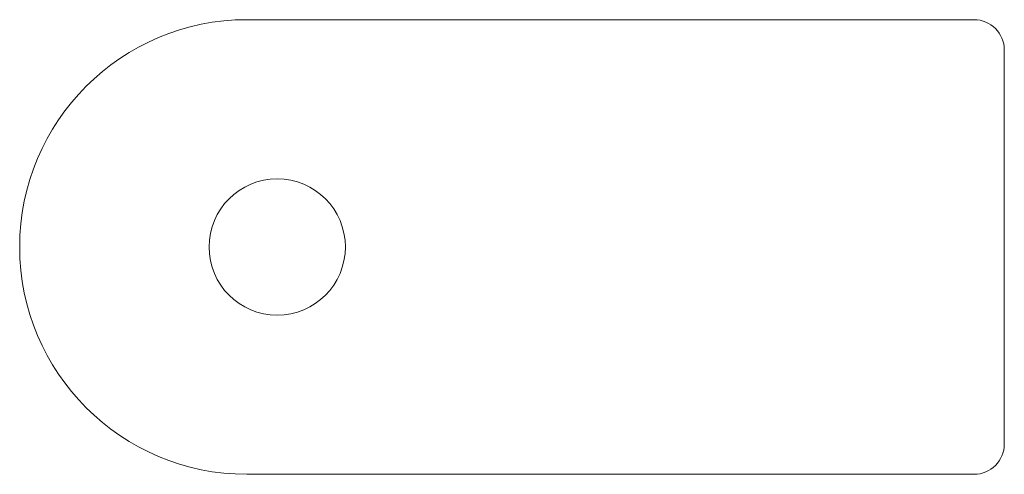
# Model space of a CAD drawing. Header units: millimetres. Extents: x 872.6 to 937.6, y 660.8 to 690.8.
import ezdxf

# ---------------------------------------------------------------- set-up
doc = ezdxf.new("R2010")
doc.units = ezdxf.units.MM

msp = doc.modelspace()

# ---------------------------------------------------------------- linework, layer by layer
at = {"color": 0, "linetype": 'Continuous', "lineweight": 0}
for p, q in [((887.574, 690.828), (935.574, 690.828)), ((937.574, 688.828), (937.574, 662.828)), ((935.574, 660.828), (887.574, 660.828))]:
    msp.add_line(p, q, dxfattribs=at)
for centre, radius, start, end in [((887.574, 675.828), 15, 90, 180), ((935.574, 688.828), 2, 0, 90), ((887.574, 675.828), 15, 180, 270), ((935.574, 662.828), 2, 270, 0)]:
    msp.add_arc(centre, radius, start, end, dxfattribs=at)
at = {"color": 0, "linetype": 'Continuous', "lineweight": 0, "extrusion": (0, 0, -1)}
for start, end in [(270, 90), (90, 270)]:
    msp.add_arc((-889.574, 675.828), 4.5, start, end, dxfattribs=at)

doc.saveas('drawing.dxf')
